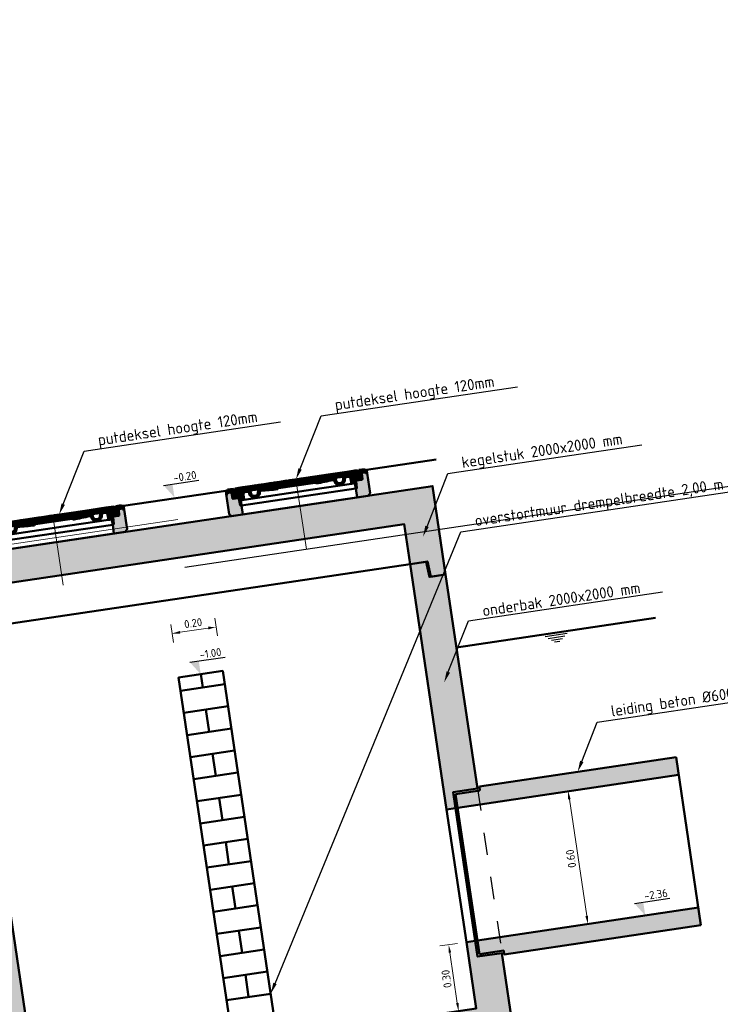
# Model space of a CAD drawing. Header units: metres. Extents: x 0 to 137602, y 0 to 467030.
# Tile 21 of 23: x 136902.78 to 136905.92, y 467025.53 to 467029.94. Entities that reach past the tile are written whole.
import ezdxf
from ezdxf import colors
from ezdxf.entities.mleader import LeaderData, LeaderLine
from ezdxf.math import Vec2, Vec3

# ---------------------------------------------------------------- set-up
doc = ezdxf.new("R2010")
doc.units = ezdxf.units.M
for name, pattern in [('GWI_DASHED', [5, 3.5, -1.5]), ('NLCS-HIDDEN', [4, 2, -2]), ('RI-HWA_BETON', [11.4, 9, -2.4])]:
    doc.linetypes.add(name, pattern=pattern)
for name, color, linetype, lineweight in [('N-WE-AL-DETAILS_RIOOL-S', 7, 'Continuous', 25), ('N-WE-BC-BETONVORM-AD', 254, 'Continuous', 18), ('N-WE-GR-GRAS-GD', 90, 'Continuous', 50), ('N-WE-OG-WATER-SD', 130, 'Continuous', 25), ('N-WE-RI-HWA_TRANSPORTLEIDING_BETON-GD', 150, 'RI-HWA_BETON', 50), ('N-WE-RI-M', 7, 'Continuous', 18), ('N-WE-RI-PUT_BETON-GD', 7, 'Continuous', 50), ('N-WE-RI-PUT_BETON-GN', 7, 'NLCS-HIDDEN', 25), ('N-WE-VH-M', 7, 'Continuous', 18), ('N-WE-WH-WATERPEIL-GD', 150, 'Continuous', 50), ('X-XX-AL-PEILMAAT-SD', 7, 'Continuous', 25), ('X-XX-AL-VERWIJZING_DETAIL-T25', 7, 'Continuous', 25)]:
    doc.layers.add(name, color=color, linetype=linetype, lineweight=lineweight)
for name, color, linetype, lineweight, plot in [('X-XX-AL-HULPLIJN-G', 30, 'Continuous', 18, False), ('X-XX-AL-HULPLIJN-GD', 30, 'Continuous', 25, False), ('X-XX-AL-HULPLIJN-GN', 30, 'Continuous', 13, False)]:
    doc.layers.add(name, color=color, linetype=linetype, lineweight=lineweight, plot=plot)
doc.styles.add('NLCS-ISO', font='NLCS-ISO.ttf')
doc.styles.add('NLCS-ISO-M20-T18', font='NLCS-ISO.ttf', dxfattribs={"height": 0.036})
doc.styles.add('NLCS-ISO-M20-T25', font='NLCS-ISO.ttf', dxfattribs={"height": 0.05})
doc.dimstyles.new('NLCS-M20-T18-PIJL_L2_H2', dxfattribs={"dimscale": 0.02, "dimtxt": 2.5, "dimasz": 1.8, "dimexe": 2, "dimexo": 2, "dimgap": 0.7, "dimtad": 1, "dimzin": 0, "dimdsep": 46, "dimtxsty": 'NLCS-ISO-M20-T18', "dimcen": 0, "dimdle": 2, "dimclrd": 256, "dimclre": 256, "dimclrt": 10, "dimazin": 0, "dimtfac": 1, "dimtdec": 3, "dimtofl": 0, "dimtmove": 0, "dimatfit": 3, "dimfxl": 2, "dimfxlon": 1, "dimtfillclr": 256, "dimtolj": 1, "dimtzin": 0, "dimlwd": -1, "dimlwe": -1, "dimarcsym": 0})
pattern_1 = [(135, (-0.111887, 0.490277), (-0.00441942, -0.00441942), [])]

# ---------------------------------------------------------------- blocks, each defined once
blk = doc.blocks.new('SOG-WATERLIJN-SOD')
at = {"color": 0, "linetype": 'ByBlock', "lineweight": -2, "flags": 128}
for points in [[(-2.5, -0.5), (2.5, -0.5)], [(-1.875, -1), (1.875, -1)], [(-1.25, -1.5), (1.25, -1.5)], [(-0.625, -2), (0.625, -2)]]:
    blk.add_lwpolyline(points, dxfattribs=at)
blk = doc.blocks.new('*X250')
at = {"color": 0}
for p, q in [((1514.8, -270.6), (1526.5, -258.9)), ((1515.4, -261.2), (1531.8, -244.8)), ((1515.9, -251.9), (1523, -244.8)), ((1529.6, -255.8), (1540.6, -244.8)), ((1538.5, -255.8), (1549.5, -244.8)), ((1543.5, -259.6), (1550.6, -252.5)), ((1487.6, -271.4), (1488.1, -270.8)), ((1488, -279.8), (1497, -270.8)), ((1488.4, -288.2), (1504.4, -272.2)), ((1488.8, -296.6), (1497.3, -288.2)), ((1489.3, -305), (1496.9, -297.4)), ((1489.7, -313.4), (1496.6, -306.5)), ((1499.6, -285.9), (1509.6, -275.8)), ((1508.5, -285.8), (1526.2, -268.1)), ((1517.3, -285.8), (1525.9, -277.3)), ((1491.2, -320.8), (1496.3, -315.7))]:
    blk.add_line(p, q, dxfattribs=at)
blk = doc.blocks.new('putafdekking 120')
h = blk.add_hatch()
h.set_pattern_fill('ANSI31', color=256, scale=0.05, style=0)
h.set_pattern_definition([(45, (-6.7027224, -0.449537), (-0.0044194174, 0.0044194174), [])])
h.paths.add_polyline_path([(-0.295, 0.1021), (-0.2941, 0.0779, 0.403543), (-0.2911, 0.075), (-0.2687, 0.075, -0.409339), (-0.2657, 0.0721), (-0.2646, 0.0428, 0.39896), (-0.2617, 0.04), (-0.2585, 0.04), (-0.2561, 0.0886), (-0.2561, 0.09), (-0.272, 0.09), (-0.275, 0.085), (-0.283, 0.085), (-0.2848, 0.116), (-0.3187, 0.116), (-0.3195, 0.1), (-0.312, 0.1), (-0.312, 0.102, -0.414214), (-0.309, 0.105), (-0.298, 0.105, -0.403543)])
h = blk.add_hatch(color=256)
h.paths.add_polyline_path([(-0.2811, 0.0982), (-0.2838, 0.0982), (-0.2833, 0.0898), (-0.2741, 0.0898), (-0.2741, 0.0903, -0.000168), (-0.2807, 0.0905)])
h.paths.add_polyline_path([(-0.2735, 0.0982), (-0.2811, 0.0982), (-0.2807, 0.0905, 0.000168), (-0.2741, 0.0903)])
h.paths.add_polyline_path([(-0.2555, 0.0982), (-0.2735, 0.0982), (-0.2741, 0.0903), (-0.2622, 0.09), (-0.256, 0.09), (-0.256, 0.0898), (-0.2549, 0.0898)])
h.paths.add_polyline_path([(-0.2741, 0.0903), (-0.2741, 0.0898), (-0.2721, 0.0898), (-0.272, 0.09), (-0.2622, 0.09)])
h.paths.add_polyline_path([(-0.2622, 0.09), (-0.272, 0.09), (-0.2721, 0.0898), (-0.256, 0.0898), (-0.256, 0.0898)])
h = blk.add_hatch()
h.set_pattern_fill('ANSI31', color=256, scale=0.05, angle=90, style=0)
h.set_pattern_definition(pattern_1)
h.paths.add_polyline_path([(-0.2455, 0.116), (-0.282, 0.116), (-0.2807, 0.0905, 0.000168), (-0.2741, 0.0903), (-0.2735, 0.0982), (-0.2555, 0.0982), (-0.2549, 0.0898, 0.000003), (-0.2548, 0.0898, -0.000001), (-0.2548, 0.0898, -0.39539), (-0.2519, 0.0869), (-0.2511, 0.0669, 0.402899), (-0.2481, 0.064), (-0.2455, 0.064)])
for points in [[(-0.256, 0.09), (-0.2622, 0.09), (-0.256, 0.0898)], [(0.2624, 0.09), (0.256, 0.09), (0.256, 0.0898, 0.000162)]]:
    blk.add_hatch(color=256).paths.add_polyline_path(points)
h = blk.add_hatch()
h.set_pattern_fill('ANSI31', color=256, scale=0.05, angle=90, style=0)
h.set_pattern_definition(pattern_1)
h.paths.add_polyline_path([(-0.1606, 0.116), (-0.19, 0.116), (-0.19, 0.1), (-0.176, 0.1), (-0.1765, 0.0893), (-0.1683, 0.0893, -0.337176), (-0.1632, 0.0926, 0.000319), (-0.1606, 0.0923)])
h.paths.add_polyline_path([(-0.19, 0.116), (-0.2455, 0.116), (-0.2455, 0.064), (-0.243, 0.064), (-0.2421, 0.0878, -0.428049), (-0.2312, 0.0974, 0.001093), (-0.2195, 0.0964, -0.376421), (-0.2167, 0.0936), (-0.2165, 0.0893), (-0.2085, 0.0893), (-0.209, 0.1), (-0.19, 0.1)])
h = blk.add_hatch()
h.set_pattern_fill('ANSI31', color=256, scale=0.05, angle=90, style=0)
h.set_pattern_definition(pattern_1)
h.paths.add_polyline_path([(-0.145, 0.12), (-0.24, 0.12), (-0.2425, 0.116), (-0.1425, 0.116)])
h = blk.add_hatch()
h.set_pattern_fill('ANSI31', color=256, scale=0.05, angle=90, style=0)
h.set_pattern_definition(pattern_1)
h.paths.add_polyline_path([(-0.1686, 0.088, -0.066176), (-0.1683, 0.0893), (-0.1765, 0.0893), (-0.1765, 0.0892, -0.214804), (-0.1825, 0.0775, -0.066594), (-0.1861, 0.0753), (-0.1735, 0.0753, 0.144552)])
h.paths.add_polyline_path([(-0.2085, 0.0892), (-0.2085, 0.0893), (-0.2165, 0.0893), (-0.2165, 0.0891, 0.156776), (-0.2115, 0.0753), (-0.1989, 0.0753, -0.066594), (-0.2025, 0.0775, -0.214804)])
h.paths.add_polyline_path([(-0.19, 0.0742, -0.141721), (-0.1989, 0.0753), (-0.2115, 0.0753, 0.121312), (-0.2025, 0.0682, 0.133842), (-0.19, 0.0661)])
h.paths.add_polyline_path([(-0.1735, 0.0753), (-0.1861, 0.0753, -0.063878), (-0.19, 0.0742), (-0.19, 0.0661, 0.082019), (-0.1825, 0.0682, 0.121312)])
h = blk.add_hatch()
h.set_pattern_fill('ANSI31', color=256, scale=0.05, angle=90, style=0)
h.set_pattern_definition(pattern_1)
h.paths.add_polyline_path([(-0.124, 0.116), (-0.1425, 0.116), (-0.1606, 0.116), (-0.1606, 0.0923, 0.004382), (-0.124, 0.0899)])
h = blk.add_hatch()
h.set_pattern_fill('ANSI31', color=256, scale=0.05, angle=90, style=0)
h.set_pattern_definition(pattern_1)
h.paths.add_polyline_path([(0, 0.116), (-0.124, 0.116), (-0.124, 0.0899, 0.004381), (-0.0875, 0.088, -0.414214), (-0.0829, 0.0926), (0, 0.0926)])
h = blk.add_hatch()
h.set_pattern_fill('ANSI31', color=256, scale=0.05, angle=90, style=0)
h.set_pattern_definition(pattern_1)
h.paths.add_polyline_path([(0, 0.116), (0, 0.0926), (0.0829, 0.0926, -0.414214), (0.0875, 0.088, 0.009082), (0.1632, 0.0926, -0.412558), (0.1686, 0.088, 0.270609), (0.1825, 0.0682, 0.218258), (0.2025, 0.0682, 0.28348), (0.2165, 0.0891), (0.2167, 0.0936, -0.376421), (0.2195, 0.0964, 0.001093), (0.2312, 0.0974, -0.428049), (0.2421, 0.0878), (0.243, 0.064), (0.2481, 0.064, 0.402785), (0.2511, 0.0669), (0.2519, 0.0869, -0.395381), (0.2548, 0.0898), (0.2549, 0.0898), (0.2555, 0.0982), (0.2735, 0.0982), (0.2741, 0.0903), (0.2807, 0.0905), (0.282, 0.116), (0.2425, 0.116)])
h.paths.add_polyline_path([(0.176, 0.1), (0.209, 0.1), (0.2085, 0.0892, -0.214804), (0.2025, 0.0775, -0.351), (0.1825, 0.0775, -0.214804), (0.1765, 0.0892)], flags=16)
h = blk.add_hatch()
h.set_pattern_fill('ANSI31', color=256, scale=0.05, angle=90, style=0)
h.set_pattern_definition(pattern_1)
h.paths.add_polyline_path([(0.24, 0.12), (0.145, 0.12), (0.1425, 0.116), (0.2425, 0.116)])
h = blk.add_hatch(color=256)
h.paths.add_polyline_path([(0.2838, 0.0982), (0.2811, 0.0982), (0.2807, 0.0905), (0.2741, 0.0903), (0.2741, 0.0898), (0.2833, 0.0898)])
h.paths.add_polyline_path([(0.2811, 0.0982), (0.2735, 0.0982), (0.2741, 0.0903), (0.2807, 0.0905)])
h.paths.add_polyline_path([(0.2735, 0.0982), (0.2555, 0.0982), (0.2549, 0.0898, 0.000029), (0.256, 0.0898), (0.256, 0.09), (0.2624, 0.09, 0.000298), (0.2741, 0.0903), (0.2741, 0.0903)])
h.paths.add_polyline_path([(0.2741, 0.0903, -0.000298), (0.2624, 0.09), (0.272, 0.09), (0.2721, 0.0898), (0.2741, 0.0898)])
h.paths.add_polyline_path([(0.272, 0.09), (0.2624, 0.09, -0.000162), (0.256, 0.0898), (0.256, 0.0898), (0.2721, 0.0898)], flags=17)
at = {"layer": 'N-WE-BC-BETONVORM-AD'}
h = blk.add_hatch(color=256, dxfattribs=at)
h.dxf.hatch_style = 1
h.paths.add_polyline_path([(-0.2646, 0.0428), (-0.2657, 0.0722, 0.39896), (-0.2687, 0.075), (-0.2911, 0.075, -0.403543), (-0.2941, 0.0779), (-0.295, 0.1021, 0.403543), (-0.298, 0.105), (-0.309, 0.105, 0.414214), (-0.312, 0.102), (-0.312, 0.1), (-0.3195, 0.1), (-0.3195, 0.01), (-0.3095, 0), (-0.2585, 0), (-0.2585, 0.04), (-0.2617, 0.04, -0.39896)])
h = blk.add_hatch(color=256, dxfattribs=at)
h.dxf.hatch_style = 1
h.paths.add_polyline_path([(0.3195, 0.1), (0.312, 0.1), (0.312, 0.102, 0.414214), (0.309, 0.105), (0.298, 0.105, 0.403543), (0.295, 0.1021), (0.2941, 0.0779, -0.403543), (0.2911, 0.075), (0.2687, 0.075, 0.409339), (0.2657, 0.0721), (0.2647, 0.0429, -0.409339), (0.2617, 0.04), (0.2585, 0.04), (0.2585, 0), (0.3095, 0), (0.3195, 0.01)])
for p, q in [((-0.3195, 0.1), (-0.3187, 0.116)), ((-0.3195, 0.1), (-0.312, 0.1)), ((-0.3187, 0.116), (-0.2848, 0.116)), ((-0.31, 0.12), (-0.3125, 0.116)), ((-0.312, 0.1), (-0.312, 0.102)), ((-0.31, 0.12), (-0.285, 0.12)), ((-0.309, 0.105), (-0.298, 0.105)), ((-0.2941, 0.0779), (-0.295, 0.1021)), ((-0.285, 0.12), (-0.2825, 0.116)), ((-0.2848, 0.116), (-0.282, 0.116)), ((-0.2848, 0.116), (-0.283, 0.085)), ((-0.2838, 0.0982), (-0.2555, 0.0982)), ((-0.2548, 0.0898), (-0.2833, 0.0898)), ((-0.282, 0.116), (-0.2425, 0.116)), ((-0.2807, 0.0905), (-0.282, 0.116)), ((-0.275, 0.12), (-0.2775, 0.116)), ((-0.275, 0.12), (-0.25, 0.12)), ((-0.275, 0.12), (-0.24, 0.12)), ((-0.275, 0.085), (-0.272, 0.09)), ((-0.2735, 0.0982), (-0.2741, 0.0898)), ((-0.2741, 0.0903), (-0.2549, 0.0898)), ((-0.272, 0.09), (-0.2561, 0.09)), ((-0.272, 0.09), (-0.256, 0.09)), ((-0.272, 0.09), (-0.256, 0.09)), ((-0.256, 0.09), (-0.2585, 0.04)), ((-0.2555, 0.0982), (-0.2549, 0.0898)), ((-0.25, 0.12), (-0.2475, 0.116)), ((-0.24, 0.12), (-0.2425, 0.116)), ((-0.24, 0.12), (-0.215, 0.12)), ((-0.145, 0.12), (-0.24, 0.12)), ((-0.2167, 0.0936), (-0.2165, 0.0891)), ((-0.209, 0.1), (-0.2085, 0.0892)), ((-0.209, 0.1), (-0.176, 0.1)), ((-0.205, 0.12), (-0.18, 0.12)), ((-0.176, 0.1), (-0.1765, 0.0892)), ((-0.17, 0.12), (-0.145, 0.12)), ((-0.145, 0.12), (0.145, 0.12)), ((-0.145, 0.12), (-0.1425, 0.116)), ((-0.1425, 0.116), (0, 0.116)), ((-0.1425, 0.116), (0.1425, 0.116)), ((-0.135, 0.12), (-0.1375, 0.116)), ((-0.135, 0.12), (-0.11, 0.12)), ((-0.11, 0.12), (-0.1075, 0.116)), ((-0.1, 0.12), (-0.1025, 0.116)), ((-0.1, 0.12), (-0.075, 0.12)), ((-0.0829, 0.0926), (0.0829, 0.0926)), ((-0.075, 0.12), (-0.0725, 0.116)), ((-0.065, 0.12), (-0.0675, 0.116)), ((-0.065, 0.12), (-0.04, 0.12)), ((-0.04, 0.12), (-0.0375, 0.116)), ((-0.03, 0.12), (-0.0325, 0.116)), ((-0.03, 0.12), (-0.005, 0.12)), ((-0.005, 0.12), (-0.0025, 0.116)), ((0.1425, 0.116), (0, 0.116)), ((0.005, 0.12), (0.0025, 0.116)), ((0.03, 0.12), (0.005, 0.12)), ((0.03, 0.12), (0.0325, 0.116)), ((0.04, 0.12), (0.0375, 0.116)), ((0.065, 0.12), (0.04, 0.12)), ((0.065, 0.12), (0.0675, 0.116)), ((0.075, 0.12), (0.0725, 0.116)), ((0.1, 0.12), (0.1025, 0.116)), ((0.11, 0.12), (0.1075, 0.116)), ((0.135, 0.12), (0.1375, 0.116)), ((0.145, 0.12), (0.1425, 0.116)), ((0.145, 0.12), (0.24, 0.12)), ((0.209, 0.1), (0.176, 0.1)), ((0.176, 0.1), (0.1765, 0.0892)), ((0.209, 0.1), (0.2085, 0.0892)), ((0.2167, 0.0936), (0.2165, 0.0891)), ((0.24, 0.12), (0.275, 0.12)), ((0.24, 0.12), (0.2425, 0.116)), ((0.2425, 0.116), (0.282, 0.116)), ((0.25, 0.12), (0.2475, 0.116)), ((0.2549, 0.0898), (0.2548, 0.0898)), ((0.2555, 0.0982), (0.2549, 0.0898)), ((0.2549, 0.0898), (0.2833, 0.0898)), ((0.2838, 0.0982), (0.2555, 0.0982)), ((0.256, 0.09), (0.2585, 0.04)), ((0.256, 0.09), (0.272, 0.09)), ((0.272, 0.09), (0.256, 0.09)), ((0.275, 0.085), (0.272, 0.09)), ((0.2735, 0.0982), (0.2741, 0.0898)), ((0.2741, 0.0903), (0.2807, 0.0905)), ((0.275, 0.12), (0.2775, 0.116)), ((0.2807, 0.0905), (0.282, 0.116)), ((0.2848, 0.116), (0.282, 0.116)), ((0.285, 0.12), (0.2825, 0.116)), ((0.2848, 0.116), (0.283, 0.085)), ((0.3187, 0.116), (0.2848, 0.116)), ((0.31, 0.12), (0.285, 0.12)), ((0.2941, 0.0779), (0.295, 0.1021)), ((0.309, 0.105), (0.298, 0.105)), ((0.31, 0.12), (0.3125, 0.116)), ((0.312, 0.1), (0.312, 0.102)), ((0.3195, 0.1), (0.312, 0.1)), ((0.3195, 0.1), (0.3187, 0.116)), ((-0.2911, 0.075), (-0.2814, 0.075)), ((-0.2911, 0.075), (-0.2687, 0.075)), ((-0.283, 0.085), (-0.275, 0.085)), ((-0.2657, 0.0722), (-0.2646, 0.0428)), ((-0.0875, 0.088), (-0.0875, 0.088)), ((0.0875, 0.088), (0.0875, 0.088)), ((0.2657, 0.0722), (0.2646, 0.0428)), ((0.2911, 0.075), (0.2687, 0.075)), ((0.283, 0.085), (0.275, 0.085)), ((-0.2585, 0.04), (-0.2617, 0.04)), ((-0.2585, 0.04), (0.2585, 0.04)), ((0.2585, 0.04), (0.2617, 0.04))]:
    blk.add_line(p, q)
at = {"color": 0, "linetype": 'ByBlock'}
blk.add_line((0.0219, 0.12), (0.0343, 0.12), dxfattribs=at)
at = {"color": 7}
for p, q in [((-0.2519, 0.0869), (-0.2511, 0.0669)), ((-0.2481, 0.064), (-0.243, 0.064)), ((-0.2421, 0.0878), (-0.243, 0.064)), ((-0.243, 0.064), (-0.2424, 0.0792)), ((-0.243, 0.064), (0.068, 0.064)), ((0.068, 0.064), (0.243, 0.064)), ((0.2421, 0.0878), (0.243, 0.064)), ((0.243, 0.064), (0.2481, 0.064)), ((0.2511, 0.0669), (0.2519, 0.0869))]:
    blk.add_line(p, q, dxfattribs=at)
for points in [[(-0.2585, 0.04), (-0.2585, 0), (-0.3095, 0), (-0.3195, 0.01), (-0.3195, 0.1)], [(0.2585, 0.04), (0.2585, 0), (0.3095, 0), (0.3195, 0.01), (0.3195, 0.1)], [(-0.2585, 0), (0.2585, 0)]]:
    blk.add_lwpolyline(points)
for centre, radius, start, end in [((-0.309, 0.102), 0.003, 90, 180), ((-0.298, 0.102), 0.003, 2.0953, 90), ((0, 9.9235), 9.837, 268.36482, 268.40334), ((0, 9.9235), 9.837, 268.51535, 268.5157), ((-0.2321, 0.0874), 0.01, 85.0845, 177.7778), ((0.0003, 2.79), 2.7026, 265.0845, 265.335), ((-0.2197, 0.0934), 0.003, 2.8253, 85.335), ((-0.1925, 0.09), 0.024, 182.0679, 245.3757), ((-0.1925, 0.09), 0.016, 182.8253, 231.3178), ((-0.1925, 0.09), 0.016, 308.6822, 357.1747), ((-0.1636, 0.0876), 0.005, 85.5168, 175.1927), ((0, 2.1742), 2.088, 265.5168, 267.5983), ((-0.0829, 0.088), 0.0046, 90, 180), ((0.0829, 0.088), 0.0046, 0, 90), ((0, 2.1742), 2.088, 272.4017, 274.4832), ((0.1636, 0.0876), 0.005, 4.8073, 94.4832), ((0.1925, 0.09), 0.016, 182.8253, 231.3178), ((0.1925, 0.09), 0.016, 308.6822, 357.1747), ((0.1925, 0.09), 0.024, 294.6243, 357.9321), ((0.2197, 0.0934), 0.003, 94.665, 177.1747), ((-0.0003, 2.79), 2.7026, 274.665, 274.9155), ((0.2321, 0.0874), 0.01, 2.2222, 94.9155), ((0, 9.9235), 9.837, 271.48465, 271.59666), ((0.298, 0.102), 0.003, 90, 177.9047), ((0.309, 0.102), 0.003, 0, 90), ((-0.2911, 0.078), 0.003, 182.0953, 270), ((-0.2687, 0.072), 0.003, 3, 90), ((-0.1925, 0.09), 0.024, 192.0349, 245.3757), ((-0.1925, 0.09), 0.024, 192.0349, 245.3757), ((-0.1925, 0.09), 0.016, 231.3178, 308.6822), ((-0.1925, 0.09), 0.024, 245.3757, 294.6243), ((-0.1925, 0.09), 0.024, 294.6243, 355.1927), ((-0.1925, 0.09), 0.024, 294.6243, 339.7821), ((0.1925, 0.09), 0.024, 184.8073, 245.3757), ((0.1925, 0.09), 0.016, 231.3178, 308.6822), ((0.1925, 0.09), 0.024, 245.3757, 294.6243), ((0.2687, 0.072), 0.003, 90, 177), ((0.2911, 0.078), 0.003, 270, 357.9047), ((-0.2617, 0.043), 0.003, 183, 270), ((0.2617, 0.043), 0.003, 270, 357)]:
    blk.add_arc(centre, radius, start, end)
for centre, start, end in [((-0.2549, 0.0868), 2.2222, 88.5157), ((0.2549, 0.0868), 91.4636, 177.7553), ((-0.2481, 0.067), 182.2222, 270), ((0.2481, 0.067), 270, 357.7553)]:
    blk.add_arc(centre, 0.003, start, end, dxfattribs=at)
at = {"layer": 'Defpoints', "color": 0, "linetype": 'ByBlock'}
for p in [(-0.2807, 0.0905), (-0.1925, 0.09), (0.02, 0.12), (0.0305, 0.12), (0.2807, 0.0905), (-0.1757, 0.0728)]:
    blk.add_point(p, dxfattribs=at)
at = {"layer": 'X-XX-AL-HULPLIJN-G'}
blk.add_lwpolyline([(0, 0.12), (0, -0.1953)], dxfattribs=at)
at = {"xscale": 0.0009999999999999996, "yscale": 0.0009999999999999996, "zscale": 0.0009999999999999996}
blk.add_blockref('*X250', (-1.2315, 0.3608), dxfattribs=at)
blk = doc.blocks.new('*D259')
at = {"layer": 'Defpoints', "color": 0, "transparency": 16777216}
for p in [(136904.7837, 467025.8116), (136904.7486, 467025.5031), (136904.7486, 467025.5031)]:
    blk.add_point(p, dxfattribs=at)
at = {"layer": 'N-WE-RI-M', "transparency": 16777216}
for p, q in [((136904.7441, 467025.8057), (136904.665, 467025.794)), ((136904.7098, 467025.7643), (136904.7433, 467025.5387)), ((136904.7486, 467025.5031), (136904.7882, 467025.509))]:
    blk.add_line(p, q, dxfattribs=at)
for points in [[(136904.7039, 467025.7634), (136904.7158, 467025.7651), (136904.7045, 467025.7999)], [(136904.7374, 467025.5378), (136904.7493, 467025.5396), (136904.7486, 467025.5031)]]:
    blk.add_solid(points, dxfattribs=at)
at = {"layer": 'N-WE-RI-M', "color": 10, "transparency": 16777216, "insert": (136904.6949, 467025.6468), "char_height": 0.036, "attachment_point": 5, "rotation": 98.4528, "style": 'NLCS-ISO-M20-T18'}
blk.add_mtext('\\A1;0.30', dxfattribs=at)
blk = doc.blocks.new('*D260')
at = {"layer": 'Defpoints', "color": 0, "transparency": 16777216}
for p in [(136905.7341, 467026.5594), (136905.8222, 467025.966), (136905.3277, 467025.8925)]:
    blk.add_point(p, dxfattribs=at)
at = {"layer": 'N-WE-RI-M', "transparency": 16777216}
for p, q in [((136905.279, 467026.4918), (136905.1999, 467026.4801)), ((136905.2448, 467026.4503), (136905.3224, 467025.9281)), ((136905.3672, 467025.8983), (136905.2881, 467025.8866))]:
    blk.add_line(p, q, dxfattribs=at)
for points in [[(136905.2388, 467026.4495), (136905.2507, 467026.4512), (136905.2395, 467026.4859)], [(136905.3165, 467025.9272), (136905.3283, 467025.929), (136905.3277, 467025.8925)]]:
    blk.add_solid(points, dxfattribs=at)
at = {"layer": 'N-WE-RI-M', "color": 10, "transparency": 16777216, "insert": (136905.2519, 467026.1845), "char_height": 0.036, "attachment_point": 5, "rotation": 98.4528, "style": 'NLCS-ISO-M20-T18'}
blk.add_mtext('\\A1;0.60', dxfattribs=at)
blk = doc.blocks.new('*D262')
at = {"layer": 'Defpoints', "color": 0, "transparency": 16777216}
for p in [(136903.6642, 467027.2216), (136903.4957, 467026.9952), (136903.6935, 467027.0246)]:
    blk.add_point(p, dxfattribs=at)
at = {"layer": 'N-WE-RI-M', "transparency": 16777216}
for p, q in [((136903.6701, 467027.182), (136903.6584, 467027.2611)), ((136903.4723, 467027.1526), (136903.4605, 467027.2318)), ((136903.502, 467027.1975), (136903.6286, 467027.2163))]:
    blk.add_line(p, q, dxfattribs=at)
for points in [[(136903.6277, 467027.2222), (136903.6295, 467027.2104), (136903.6642, 467027.2216)], [(136903.5011, 467027.2034), (136903.5029, 467027.1915), (136903.4664, 467027.1922)]]:
    blk.add_solid(points, dxfattribs=at)
at = {"layer": 'N-WE-RI-M', "color": 10, "transparency": 16777216, "insert": (136903.5606, 467027.2385), "char_height": 0.036, "attachment_point": 5, "rotation": 8.4528, "style": 'NLCS-ISO-M20-T18'}
blk.add_mtext('\\A1;0.20', dxfattribs=at)
blk = doc.blocks.new('*D263')
at = {"layer": 'Defpoints', "color": 0, "transparency": 16777216}
for p in [(136906.0555, 467028.063), (136904.6322, 467027.8515), (136904.691, 467027.4559)]:
    blk.add_point(p, dxfattribs=at)
at = {"layer": 'N-WE-RI-M', "transparency": 16777216}
for p, q in [((136906.016, 467028.0572), (136906.0951, 467028.0689)), ((136906.109, 467027.703), (136906.0608, 467028.0274)), ((136906.0747, 467027.6615), (136906.1539, 467027.6733))]:
    blk.add_line(p, q, dxfattribs=at)
for points in [[(136906.0549, 467028.0265), (136906.0667, 467028.0283), (136906.0555, 467028.063)], [(136906.1031, 467027.7021), (136906.115, 467027.7039), (136906.1143, 467027.6674)]]:
    blk.add_solid(points, dxfattribs=at)
at = {"layer": 'N-WE-RI-M', "color": 10, "transparency": 16777216, "insert": (136906.0533, 467027.8605), "char_height": 0.036, "attachment_point": 5, "rotation": 98.4528, "style": 'NLCS-ISO-M20-T18'}
blk.add_mtext('\\A1;0.40', dxfattribs=at)
blk = doc.blocks.new('*D286')
at = {"layer": 'Defpoints', "color": 0, "transparency": 16777216}
for p in [(136906.0555, 467028.063), (136904.6322, 467027.8515), (136903.477, 467027.8012)]:
    blk.add_point(p, dxfattribs=at)
at = {"layer": 'N-WE-VH-M', "transparency": 16777216}
for p, q in [((136905.9983, 467028.1758), (136906.0774, 467028.1876)), ((136906.0432, 467028.1461), (136906.0502, 467028.0986)), ((136906.016, 467028.0572), (136906.0951, 467028.0689))]:
    blk.add_line(p, q, dxfattribs=at)
for points in [[(136906.0372, 467028.1452), (136906.0491, 467028.147), (136906.0379, 467028.1817)], [(136906.0443, 467028.0978), (136906.0562, 467028.0995), (136906.0555, 467028.063)]]:
    blk.add_solid(points, dxfattribs=at)
at = {"layer": 'N-WE-VH-M', "color": 10, "transparency": 16777216, "insert": (136906.015, 467028.1177), "char_height": 0.036, "attachment_point": 5, "rotation": 98.4528, "style": 'NLCS-ISO-M20-T18'}
blk.add_mtext('\\A1;0.12', dxfattribs=at)
blk = doc.blocks.new('SAL-PEILMAAT_INFRACAD_H01-SOD')
blk.add_line((-2, 3), (6, 3))
blk.add_solid([(-2, 3), (0, 3), (0, 0)])
at = {"style": 'NLCS-ISO'}
blk.add_attdef('...', (0.4, 3.4), '', height=1.8, dxfattribs=at)

msp = doc.modelspace()

# ---------------------------------------------------------------- hatches: boundary and pattern name
at = {"layer": 'N-WE-BC-BETONVORM-AD'}
h = msp.add_hatch(color=256, dxfattribs=at)
h.dxf.hatch_style = 1
h.paths.add_polyline_path([(136902.3571, 467027.5134), (136902.4159, 467027.1178), (136902.4819, 467027.1276), (136902.4766, 467027.1976), (136902.554, 467027.2091), (136902.5276, 467027.3871), (136904.5058, 467027.6811), (136904.5323, 467027.5031), (136904.6097, 467027.5146), (136904.625, 467027.446), (136904.691, 467027.4559), (136904.6322, 467027.8515)])
h = msp.add_hatch(color=256, dxfattribs=at)
h.dxf.hatch_style = 1
h.paths.add_polyline_path([(136904.735, 467026.411), (136904.7244, 467026.4822), (136904.8332, 467026.4984), (136904.691, 467027.4559), (136904.6185, 467027.4451), (136904.6032, 467027.5136), (136904.5323, 467027.5031), (136904.6955, 467026.4051)])
h = msp.add_hatch(color=256, dxfattribs=at)
h.dxf.hatch_style = 1
h.paths.add_polyline_path([(136905.7341, 467026.5594), (136905.7223, 467026.6386), (136904.842, 467026.5078), (136904.8446, 467026.4899), (136904.7358, 467026.4738), (136904.7449, 467026.4125)])
h = msp.add_hatch(color=256, dxfattribs=at)
h.dxf.hatch_style = 1
h.paths.add_polyline_path([(136904.8232, 467025.8175), (136904.7837, 467025.8116), (136904.8278, 467025.5149), (136902.8495, 467025.2209), (136902.7157, 467026.121), (136902.6761, 467026.1151), (136902.6867, 467026.0439), (136902.5779, 467026.0277), (136902.7232, 467025.0505), (136904.9982, 467025.3886), (136904.9426, 467025.7625), (136904.8338, 467025.7463)])
h = msp.add_hatch(color=256, dxfattribs=at)
h.dxf.hatch_style = 1
h.paths.add_polyline_path([(136905.8222, 467025.966), (136904.8331, 467025.819), (136904.8422, 467025.7576), (136904.951, 467025.7738), (136904.9537, 467025.756), (136905.834, 467025.8868)])

# ---------------------------------------------------------------- linework, layer by layer
at = {"layer": 'N-WE-AL-DETAILS_RIOOL-S', "color": 3, "linetype": 'Continuous'}
for p, q in [((136904.6104, 467027.5074), (136904.6046, 467027.5113)), ((136904.6078, 467027.5061), (136904.6054, 467027.5077)), ((136904.6085, 467027.5026), (136904.6062, 467027.5042)), ((136904.6096, 467027.5109), (136904.6074, 467027.5123))]:
    msp.add_line(p, q, dxfattribs=at)
at = {"layer": 'N-WE-AL-DETAILS_RIOOL-S', "color": 3, "linetype": 'Continuous', "flags": 128}
msp.add_lwpolyline([(136904.607, 467027.5006), (136904.6042, 467027.5128), (136904.606, 467027.5132), (136904.6061, 467027.5128), (136904.6094, 467027.5116), (136904.611, 467027.5048), (136904.6104, 467027.5048), (136904.6095, 467027.5066), (136904.6084, 467027.507), (136904.6077, 467027.5059), (136904.6089, 467027.5011)], close=True, dxfattribs=at)
at = {"layer": 'N-WE-AL-DETAILS_RIOOL-S', "color": 3, "flags": 128}
for points in [[(136904.7729, 467026.9043), (136904.7729, 467026.9043)], [(136904.7739, 467026.8976), (136904.7739, 467026.8976)]]:
    msp.add_lwpolyline(points, close=True, dxfattribs=at)
at = {"layer": 'N-WE-GR-GRAS-GD'}
for points in [[(136904.3368, 467027.9249), (136904.3368, 467027.9249), (136904.6486, 467027.9712)], [(136903.2488, 467027.7632), (136903.7064, 467027.8312)]]:
    msp.add_lwpolyline(points, dxfattribs=at)
at = {"layer": 'N-WE-RI-HWA_TRANSPORTLEIDING_BETON-GD'}
for points in [[(136905.834, 467025.8868), (136904.9537, 467025.756), (136904.951, 467025.7738), (136904.8422, 467025.7576), (136904.7358, 467026.4738), (136904.8446, 467026.4899), (136904.842, 467026.5078), (136905.7223, 467026.6386)], [(136905.834, 467025.8868), (136905.7223, 467026.6386)], [(136904.7449, 467026.4125), (136905.7341, 467026.5594)], [(136904.8331, 467025.819), (136905.8222, 467025.966)]]:
    msp.add_lwpolyline(points, dxfattribs=at)
at = {"layer": 'N-WE-RI-PUT_BETON-GD'}
for points in [[(136902.3571, 467027.5134), (136902.4159, 467027.1178), (136902.4819, 467027.1276), (136902.4766, 467027.1976), (136902.554, 467027.2091), (136902.5276, 467027.3871), (136904.5058, 467027.6811), (136904.5323, 467027.5031), (136904.6097, 467027.5146), (136904.625, 467027.446), (136904.691, 467027.4559), (136904.6322, 467027.8515)], [(136904.735, 467026.411), (136904.7244, 467026.4822), (136904.8332, 467026.4984), (136904.691, 467027.4559), (136904.6185, 467027.4451), (136904.6032, 467027.5136), (136904.5323, 467027.5031), (136904.6955, 467026.4051)], [(136904.8232, 467025.8175), (136904.7837, 467025.8116), (136904.8278, 467025.5149), (136902.8495, 467025.2209), (136902.7157, 467026.121), (136902.6761, 467026.1151), (136902.6867, 467026.0439), (136902.5779, 467026.0277), (136902.7232, 467025.0505), (136904.9982, 467025.3886), (136904.9426, 467025.7625), (136904.8338, 467025.7463)]]:
    msp.add_lwpolyline(points, close=True, dxfattribs=at)
for points in [[(136902.554, 467027.2091), (136904.5323, 467027.5031)], [(136904.6032, 467027.5136), (136904.6097, 467027.5146)], [(136903.7397, 467025.3532), (136903.4957, 467026.9952), (136903.6935, 467027.0246), (136903.9375, 467025.3826)], [(136903.6034, 467026.9505), (136903.5946, 467027.0099)], [(136903.5045, 467026.9358), (136903.7023, 467026.9652)], [(136903.5192, 467026.8369), (136903.717, 467026.8663)], [(136903.6328, 467026.7527), (136903.6181, 467026.8516)], [(136903.5339, 467026.738), (136903.7317, 467026.7674)], [(136903.5486, 467026.6391), (136903.7464, 467026.6685)], [(136903.6622, 467026.5549), (136903.6475, 467026.6538)], [(136903.5633, 467026.5402), (136903.7611, 467026.5695)], [(136903.578, 467026.4412), (136903.7758, 467026.4706)], [(136903.6916, 467026.357), (136903.6769, 467026.4559)], [(136904.6955, 467026.4051), (136904.7837, 467025.8116)], [(136904.8232, 467025.8175), (136904.735, 467026.411)], [(136903.5927, 467026.3423), (136903.7905, 467026.3717)], [(136903.6074, 467026.2434), (136903.8052, 467026.2728)], [(136903.721, 467026.1592), (136903.7063, 467026.2581)], [(136903.6221, 467026.1445), (136903.8199, 467026.1739)], [(136903.6368, 467026.0456), (136903.8346, 467026.075)], [(136903.7504, 467025.9614), (136903.7357, 467026.0603)], [(136903.6515, 467025.9467), (136903.8493, 467025.9761)], [(136903.6662, 467025.8478), (136903.864, 467025.8772)], [(136903.7798, 467025.7635), (136903.7651, 467025.8625)], [(136903.6809, 467025.7488), (136903.8787, 467025.7782)], [(136903.6956, 467025.6499), (136903.8934, 467025.6793)], [(136903.8092, 467025.5657), (136903.7945, 467025.6646)], [(136903.7103, 467025.551), (136903.9081, 467025.5804)]]:
    msp.add_lwpolyline(points, dxfattribs=at)
at = {"layer": 'N-WE-RI-PUT_BETON-GN', "linetype": 'GWI_DASHED', "ltscale": 0.02}
msp.add_line((136904.8332, 467026.4984), (136904.9426, 467025.7625), dxfattribs=at)
at = {"layer": 'N-WE-WH-WATERPEIL-GD'}
msp.add_lwpolyline([(136904.7395, 467027.1294), (136905.6297, 467027.2617)], dxfattribs=at)
at = {"layer": 'X-XX-AL-HULPLIJN-GD'}
msp.add_lwpolyline([(136903.5234, 467027.4893), (136908.5185, 467028.2316), (136908.2648, 467029.9388)], dxfattribs=at)
at = {"layer": 'X-XX-AL-HULPLIJN-GN'}
msp.add_lwpolyline([(136899.9045, 467027.1692), (136903.4917, 467027.7022)], dxfattribs=at)

# ---------------------------------------------------------------- block references
at = {"layer": 'N-WE-OG-WATER-SD', "xscale": 0.02, "yscale": 0.02, "zscale": 0.02, "rotation": 8.452767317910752}
msp.add_blockref('SOG-WATERLIJN-SOD', (136905.1846, 467027.1956), dxfattribs=at)
at = {"layer": 'N-WE-RI-PUT_BETON-GD', "rotation": 8.45276731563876}
for p in [(136904.0387, 467027.7633), (136902.9506, 467027.6016)]:
    msp.add_blockref('putafdekking 120', p, dxfattribs=at)
at = {"layer": 'X-XX-AL-PEILMAAT-SD', "xscale": 0.02, "yscale": 0.02, "zscale": 0.02, "rotation": 8.45276731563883}
for p, values in [((136903.477, 467027.8012), {'...': '-0.20'}), ((136903.5946, 467027.0099), {'...': '-1.00'}), ((136905.5845, 467025.9306), {'...': '-2.36'})]:
    msp.add_blockref('SAL-PEILMAAT_INFRACAD_H01-SOD', p, dxfattribs=at).add_auto_attribs(values)

# ---------------------------------------------------------------- dimensions: what is measured, and where the dimension line sits
at = {"layer": 'N-WE-RI-M'}
dim = msp.add_linear_dim(base=(136906.0555, 467028.063), p1=(136904.691, 467027.4559), p2=(136904.6322, 467027.8515), angle=98.4528, dimstyle='NLCS-M20-T18-PIJL_L2_H2', dxfattribs=at)
dim.commit()
dim.dimension.update_dxf_attribs({"geometry": '*D263', "text_midpoint": (136906.0849, 467027.8652), "dimtype": 160})
for base, p1, p2, angle, picture, middle in [((136903.6642, 467027.2216), (136903.4957, 467026.9952), (136903.6935, 467027.0246), 8.4528, '*D262', (136903.5606, 467027.2385)), ((136905.3277, 467025.8925), (136905.7341, 467026.5594), (136905.8222, 467025.966), 98.4528, '*D260', (136905.2519, 467026.1845)), ((136904.7486, 467025.5031), (136904.7837, 467025.8116), (136904.7486, 467025.5031), 98.4528, '*D259', (136904.6949, 467025.6468))]:
    dim = msp.add_linear_dim(base=base, p1=p1, p2=p2, angle=angle, dimstyle='NLCS-M20-T18-PIJL_L2_H2', dxfattribs=at)
    dim.commit()
    dim.dimension.update_dxf_attribs({"geometry": picture, "text_midpoint": middle})
at = {"layer": 'N-WE-VH-M'}
dim = msp.add_linear_dim(base=(136906.0555, 467028.063), p1=(136903.477, 467027.8012), p2=(136904.6322, 467027.8515), angle=98.4528, dimstyle='NLCS-M20-T18-PIJL_L2_H2', dxfattribs=at)
dim.commit()
dim.dimension.update_dxf_attribs({"geometry": '*D286', "text_midpoint": (136906.015, 467028.1177)})

# ---------------------------------------------------------------- leaders
at = {"layer": 'X-XX-AL-VERWIJZING_DETAIL-T25'}
ml = msp.add_multileader_mtext('Standard', dxfattribs=at)
ml.set_content('putdeksel hoogte 120mm', color=256, style='NLCS-ISO-M20-T25')
ml.set_leader_properties(color=256, linetype='ByLayer', lineweight=-1)
ml.build(insert=Vec2(0, 0))
ml.multileader.update_dxf_attribs({"text_left_attachment_type": 5, "text_right_attachment_type": 5, "dogleg_length": 0.05, "arrow_head_size": 0.05})
ctx = ml.context
ctx.base_point, ctx.char_height, ctx.arrow_head_size, ctx.landing_gap_size, ctx.plane_origin, ctx.plane_x_axis, ctx.plane_y_axis = Vec3(136904.1826, 467028.1732), 0.05, 0.05, 0.018, Vec3(136904.021, 467027.882), Vec3(0.989137, 0.146994), Vec3(-0.146994, 0.989137)
ctx.left_attachment, ctx.right_attachment = 5, 5
notes = []
notes.append((ctx, [(0, (1, 1, 0), (136904.1331, 467028.1659), (0.989137, 0.146994), 0.05, [(0, [(136904.021, 467027.882)], 0, [])])]))
ctx.mtext.insert, ctx.mtext.text_direction, ctx.mtext.flow_direction = Vec3(136904.1908, 467028.2402), Vec3(0.989137, 0.146994), 5
ml = msp.add_multileader_mtext('Standard', dxfattribs=at)
ml.set_content('putdeksel hoogte 120mm', color=256, style='NLCS-ISO-M20-T25')
ml.set_leader_properties(color=256, linetype='ByLayer', lineweight=-1)
ml.build(insert=Vec2(0, 0))
ml.multileader.update_dxf_attribs({"text_left_attachment_type": 5, "text_right_attachment_type": 5, "dogleg_length": 0.05, "arrow_head_size": 0.05})
ctx = ml.context
ctx.base_point, ctx.char_height, ctx.arrow_head_size, ctx.landing_gap_size, ctx.plane_origin, ctx.plane_x_axis, ctx.plane_y_axis = Vec3(136903.1223, 467028.0157), 0.05, 0.05, 0.018, Vec3(136902.9607, 467027.7244), Vec3(0.989137, 0.146994), Vec3(-0.146994, 0.989137)
ctx.left_attachment, ctx.right_attachment = 5, 5
notes.append((ctx, [(0, (1, 1, 0), (136903.0728, 467028.0083), (0.989137, 0.146994), 0.05, [(0, [(136902.9607, 467027.7244)], 0, [])])]))
ctx.mtext.insert, ctx.mtext.text_direction, ctx.mtext.flow_direction = Vec3(136903.1305, 467028.0826), Vec3(0.989137, 0.146994), 5
ml = msp.add_multileader_mtext('Standard', dxfattribs=at)
ml.set_content('kegelstuk 2000x2000 mm', color=256, style='NLCS-ISO-M20-T25')
ml.set_leader_properties(color=256, linetype='ByLayer', lineweight=-1)
ml.build(insert=Vec2(0, 0))
ml.multileader.update_dxf_attribs({"text_left_attachment_type": 5, "text_right_attachment_type": 5, "dogleg_length": 0.05, "arrow_head_size": 0.05})
ctx = ml.context
ctx.base_point, ctx.char_height, ctx.arrow_head_size, ctx.landing_gap_size, ctx.plane_origin, ctx.plane_x_axis, ctx.plane_y_axis = Vec3(136904.7505, 467027.9153), 0.05, 0.05, 0.018, Vec3(136904.5894, 467027.6252), Vec3(0.989137, 0.146994), Vec3(-0.146994, 0.989137)
ctx.left_attachment, ctx.right_attachment = 5, 5
notes.append((ctx, [(0, (1, 1, 0), (136904.701, 467027.908), (0.989137, 0.146994), 0.05, [(0, [(136904.5894, 467027.6252)], 0, [])])]))
ctx.mtext.insert, ctx.mtext.text_direction, ctx.mtext.flow_direction = Vec3(136904.7588, 467027.9823), Vec3(0.989137, 0.146994), 5
ml = msp.add_multileader_mtext('Standard', dxfattribs=at)
ml.set_content('overstortmuur drempelbreedte 2,00 m', color=256, style='NLCS-ISO-M20-T25')
ml.set_leader_properties(color=256, linetype='ByLayer', lineweight=-1)
ml.build(insert=Vec2(0, 0))
ml.multileader.update_dxf_attribs({"text_left_attachment_type": 5, "text_right_attachment_type": 5, "dogleg_length": 0.05, "arrow_head_size": 0.05})
ctx = ml.context
ctx.base_point, ctx.char_height, ctx.arrow_head_size, ctx.landing_gap_size, ctx.plane_origin, ctx.plane_x_axis, ctx.plane_y_axis = Vec3(136904.8091, 467027.6544), 0.05, 0.05, 0.018, Vec3(136904.2851, 467026.4452), Vec3(0.989137, 0.146994), Vec3(-0.146994, 0.989137)
ctx.left_attachment, ctx.right_attachment = 5, 5
notes.append((ctx, [(0, (1, 1, 0), (136904.7597, 467027.6471), (0.989137, 0.146994), 0.05, [(0, [(136903.9081, 467025.5804)], 0, [])])]))
ctx.mtext.insert, ctx.mtext.text_direction, ctx.mtext.flow_direction = Vec3(136904.8174, 467027.7214), Vec3(0.989137, 0.146994), 5
ml = msp.add_multileader_mtext('Standard', dxfattribs=at)
ml.set_content('onderbak 2000x2000 mm', color=256, style='NLCS-ISO-M20-T25')
ml.set_leader_properties(color=256, linetype='ByLayer', lineweight=-1)
ml.build(insert=Vec2(0, 0))
ml.multileader.update_dxf_attribs({"text_left_attachment_type": 5, "text_right_attachment_type": 5, "dogleg_length": 0.05, "arrow_head_size": 0.05})
ctx = ml.context
ctx.base_point, ctx.char_height, ctx.arrow_head_size, ctx.landing_gap_size, ctx.plane_origin, ctx.plane_x_axis, ctx.plane_y_axis = Vec3(136904.8427, 467027.2563), 0.05, 0.05, 0.018, Vec3(136904.6845, 467026.9735), Vec3(0.989137, 0.146994), Vec3(-0.146994, 0.989137)
ctx.left_attachment, ctx.right_attachment = 5, 5
notes.append((ctx, [(0, (1, 1, 0), (136904.7933, 467027.249), (0.989137, 0.146994), 0.05, [(0, [(136904.6845, 467026.9735)], 0, [])])]))
ctx.mtext.insert, ctx.mtext.text_direction, ctx.mtext.flow_direction = Vec3(136904.8517, 467027.3183), Vec3(0.989137, 0.146994), 5
ml = msp.add_multileader_mtext('Standard', dxfattribs=at)
ml.set_content('leiding beton %%C600 spie-vlak', color=256, style='NLCS-ISO-M20-T25')
ml.set_leader_properties(color=256, linetype='ByLayer', lineweight=-1)
ml.build(insert=Vec2(0, 0))
ml.multileader.update_dxf_attribs({"text_left_attachment_type": 5, "text_right_attachment_type": 5, "dogleg_length": 0.05, "arrow_head_size": 0.05})
ctx = ml.context
ctx.base_point, ctx.char_height, ctx.arrow_head_size, ctx.landing_gap_size, ctx.plane_origin, ctx.plane_x_axis, ctx.plane_y_axis = Vec3(136905.4193, 467026.8027), 0.05, 0.05, 0.018, Vec3(136905.2821, 467026.5732), Vec3(0.989137, 0.146994), Vec3(-0.146994, 0.989137)
ctx.left_attachment, ctx.right_attachment = 5, 5
notes.append((ctx, [(0, (1, 1, 0), (136905.3699, 467026.7953), (0.989137, 0.146994), 0.05, [(0, [(136905.2821, 467026.5732)], 0, [])])]))
ctx.mtext.insert, ctx.mtext.text_direction, ctx.mtext.flow_direction = Vec3(136905.4276, 467026.8696), Vec3(0.989137, 0.146994), 5
for ctx, leaders in notes:
    for number, flags, end, landing, length, lines in leaders:
        leader = LeaderData()
        leader.index, (leader.has_last_leader_line, leader.has_dogleg_vector, leader.attachment_direction) = number, flags
        leader.last_leader_point, leader.dogleg_vector, leader.dogleg_length = Vec3(end), Vec3(landing), length
        for number, points, colour, breaks in lines:
            line = LeaderLine()
            line.index, line.vertices, line.color, line.breaks = number, Vec3.list(points), colors.encode_raw_color(colour), breaks
            leader.lines.append(line)
        ctx.leaders.append(leader)

doc.saveas('drawing.dxf')
